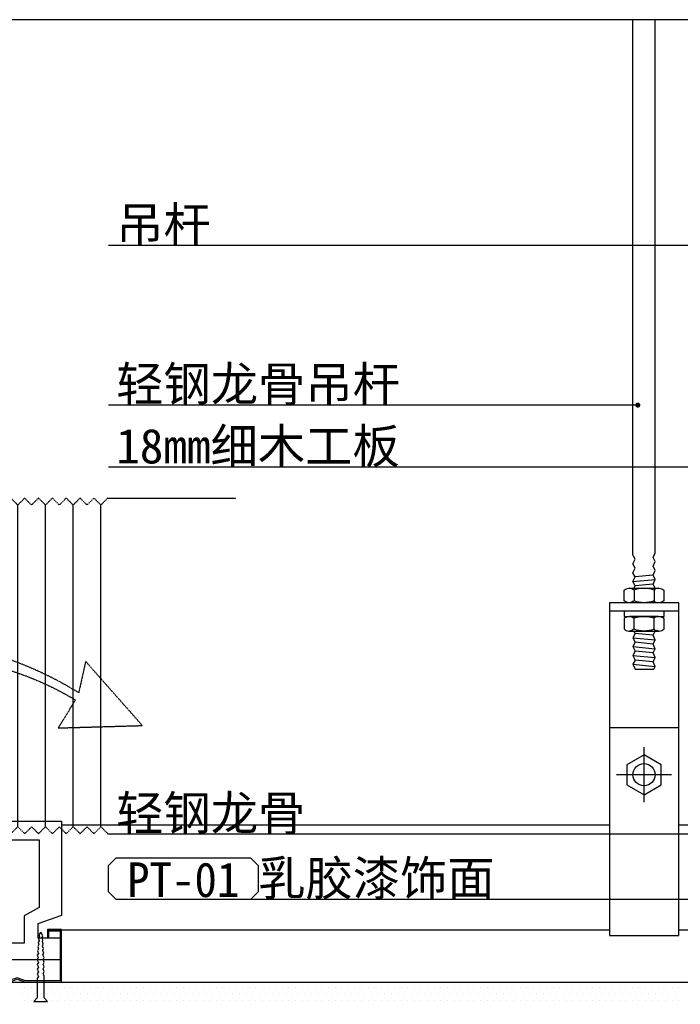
# Model space of a CAD drawing. Header units: millimetres. Extents: x -53 to 3023, y -53 to 2153.
# Tile 10 of 52: x 948 to 1186, y 247 to 602. Entities that reach past the tile are written whole.
import ezdxf

# ---------------------------------------------------------------- set-up
doc = ezdxf.new("R2010")
doc.units = ezdxf.units.MM
doc.header["$LTSCALE"] = 5
doc.linetypes.add('DASH', pattern=[0.35, 0.25, -0.1])
doc.layers.get('Defpoints').update_dxf_attribs({"color": 8})
for name, color, linetype in [('8', 8, 'Continuous'), ('A-建筑-拆墙', 251, 'Continuous'), ('E--图例', 3, 'Continuous'), ('E-文本', 7, 'Continuous'), ('F-文本', 61, 'Continuous'), ('Q-立面-次粗线', 31, 'Continuous'), ('Q-立面-粗线', 30, 'Continuous')]:
    doc.layers.add(name, color=color, linetype=linetype)
doc.styles.add('-宋体', font='SimSun.ttf', dxfattribs={"width": 0.8})
doc.styles.get("Standard").update_dxf_attribs({"font": 'SimSun.ttf'})
doc.styles.add('TXT', font='gbenor.shx', dxfattribs={"width": 0.7})
doc.dimstyles.new('1', dxfattribs={"dimscale": 0, "dimtxt": 2.5, "dimasz": 1.5, "dimexe": 1, "dimexo": 0, "dimgap": 0.3, "dimtad": 1, "dimdec": 0, "dimzin": 0, "dimdsep": 46, "dimtxsty": 'Standard', "dimblk": 'ARCHTICK', "dimcen": 0.09, "dimclrd": 8, "dimclre": 8, "dimclrt": 4, "dimadec": 0, "dimazin": 0, "dimtfac": 1, "dimtdec": 0, "dimtix": 1, "dimtofl": 0, "dimtmove": 2, "dimatfit": 3, "dimldrblk": 'DOTSMALL', "dimfxl": 5, "dimfxlon": 1, "dimtolj": 1, "dimtzin": 0, "dimarcsym": 0})

# ---------------------------------------------------------------- blocks, each defined once
blk = doc.blocks.new('A$C56AE0732')
at = {"layer": 'Q-立面-次粗线', "color": 251, "linetype": 'DASH', "ltscale": 0.1}
for p, q in [((-107.43, 118.5), (-153.63, 118.5)), ((-107.43, 118.5), (-104.93, 116)), ((-102.43, 118.5), (-104.93, 116)), ((-102.43, 118.5), (-99.94, 116)), ((-97.44, 118.5), (-99.94, 116)), ((-97.44, 118.5), (-94.94, 116)), ((-92.44, 118.5), (-94.94, 116)), ((-92.44, 118.5), (-89.94, 116)), ((-87.45, 118.5), (-89.94, 116)), ((-87.45, 118.5), (-84.95, 116)), ((-82.45, 118.5), (-84.95, 116)), ((-82.45, 118.5), (-79.95, 116)), ((-77.46, 118.5), (-79.95, 116)), ((-77.46, 118.5), (-74.96, 116)), ((-72.46, 118.5), (-74.96, 116)), ((-72.46, 118.5), (-69.96, 116)), ((-67.47, 118.5), (-69.96, 116)), ((-67.47, 118.5), (-64.97, 116)), ((-62.47, 118.5), (-64.97, 116)), ((-62.47, 118.5), (-59.97, 116)), ((-57.47, 118.5), (-59.97, 116)), ((-57.47, 118.5), (-54.98, 116)), ((-52.48, 118.5), (-54.98, 116)), ((-52.48, 118.5), (-49.98, 116)), ((-47.48, 118.5), (-49.98, 116)), ((-47.48, 118.5), (-44.99, 116)), ((-42.49, 118.5), (-44.99, 116)), ((-42.49, 118.5), (-39.99, 116)), ((-37.49, 118.5), (-39.99, 116)), ((-37.49, 118.5), (-35, 116)), ((-32.5, 118.5), (-35, 116)), ((-32.5, 118.5), (-30, 116)), ((-104.94, 0.01), (-104.92, 116.01)), ((-94.95, 0.01), (-94.93, 116.01)), ((-84.96, 0.01), (-84.94, 116.01)), ((-74.97, 0.01), (-74.95, 116.01)), ((-64.98, 0.01), (-64.96, 116.01)), ((-54.99, 0.01), (-54.97, 116.01)), ((-45, 0.01), (-44.98, 116.01)), ((-35.01, 0), (-34.98, 116.01)), ((-29.87, 3), (-29.87, 113)), ((3, 3), (3, 113)), ((-107.44, -2.49), (-104.94, 0.01)), ((-102.44, -2.49), (-104.94, 0.01)), ((-102.44, -2.49), (-99.95, 0.01)), ((-97.45, -2.49), (-99.95, 0.01)), ((-97.45, -2.49), (-94.95, 0.01)), ((-92.45, -2.49), (-94.95, 0.01)), ((-92.45, -2.49), (-89.96, 0.01)), ((-87.46, -2.49), (-89.96, 0.01)), ((-87.46, -2.49), (-84.96, 0.01)), ((-82.46, -2.49), (-84.96, 0.01)), ((-82.46, -2.49), (-79.97, 0.01)), ((-77.47, -2.49), (-79.97, 0.01)), ((-77.47, -2.49), (-74.97, 0.01)), ((-72.47, -2.49), (-74.97, 0.01)), ((-72.47, -2.49), (-69.97, 0.01)), ((-67.48, -2.49), (-69.97, 0.01)), ((-67.48, -2.49), (-64.98, 0.01)), ((-62.48, -2.49), (-64.98, 0.01)), ((-62.48, -2.49), (-59.98, 0.01)), ((-57.49, -2.49), (-59.98, 0.01)), ((-57.49, -2.49), (-54.99, 0.01)), ((-52.49, -2.49), (-54.99, 0.01)), ((-52.49, -2.49), (-49.99, 0.01)), ((-47.5, -2.49), (-49.99, 0.01)), ((-47.5, -2.49), (-45, 0.01)), ((-42.5, -2.49), (-45, 0.01)), ((-42.5, -2.49), (-40, 0.01)), ((-37.5, -2.49), (-40, 0.01)), ((-37.5, -2.49), (-35.01, 0.01)), ((-32.52, -2.5), (-35.02, 0)), ((-32.52, -2.5), (-30.02, 0)), ((-107.44, -2.49), (-153.63, -2.49))]:
    blk.add_line(p, q, dxfattribs=at)
at = {"layer": 'Q-立面-次粗线'}
for points in [[(-29.87, 113), (-29.87, 116), (0, 116), (0, 133), (3, 133), (3, 113), (-29.87, 113)], [(-29.87, 3), (-29.87, 0), (0, 0), (0, -17), (3, -17), (3, 3), (-29.87, 3)]]:
    blk.add_lwpolyline(points, dxfattribs=at)
at = {"layer": 'Q-立面-次粗线', "color": 251, "linetype": 'DASH', "ltscale": 0.1}
for points in [[(-18.73, 98.61), (-17.23, 96.01), (0.09, 106.01), (-1.41, 108.61)], [(-18.73, 80.45), (-17.23, 77.85), (0.09, 87.85), (-1.41, 90.45)], [(-18.73, 62.29), (-17.23, 59.69), (0.09, 69.69), (-1.41, 72.29)], [(-18.73, 44.13), (-17.23, 41.53), (0.09, 51.53), (-1.41, 54.13)], [(-18.73, 25.97), (-17.23, 23.38), (0.09, 33.38), (-1.41, 35.97)], [(-18.73, 7.82), (-17.23, 5.22), (0.09, 15.22), (-1.41, 17.82)]]:
    blk.add_lwpolyline(points, close=True, dxfattribs=at)
at = {"layer": 'Q-立面-次粗线', "color": 136, "linetype": 'DASH', "ltscale": 0.1}
blk.add_lwpolyline([(-89.52, 35.62), (-119.87, 36.49), (-99.45, 59.61), (-96.93, 48.34, -0.234902), (14.4, 59.22, 0.518211), (63.71, 69.78, 0.369833), (92.43, 50.87, -0.323496), (16.65, 47.38, 0.26887), (-95.75, 45.72)], format="xyb", close=True, dxfattribs=at)
blk = doc.blocks.new('A$C09D450D1')
at = {"layer": '8'}
for p, q in [((-50, 24), (-50, 58)), ((-50, 58), (0, 58)), ((0, 58), (0, 24)), ((-42, 26.86), (-42, 51.32)), ((-42, 51.32), (-8, 51.32)), ((-8, 51.32), (-8, 26.86)), ((-36.5, 23.86), (-42, 26.86)), ((-8, 26.86), (-13.5, 23.86)), ((-41.5, 21), (-50, 24)), ((-36.5, 14), (-36.5, 23.86)), ((-13.5, 23.86), (-13.5, 14)), ((0, 24), (-8.5, 21)), ((-45, 19), (-50, 19)), ((-50, 19), (-50, 0)), ((-49.5, 0.5), (-49.5, 18.5)), ((-49.5, 18.5), (-45.5, 18.5)), ((-45.5, 18.5), (-45.5, 16)), ((-45, 16), (-45, 19)), ((-43.25, 16.67), (-42.51, 18)), ((-42.51, 18), (-41.88, 17.18)), ((-41.5, 16), (-41.5, 21)), ((-8.5, 21), (-8.5, 16)), ((-7.49, 18), (-8.12, 17.18)), ((-6.75, 16.67), (-7.49, 18)), ((0, 19), (-5, 19)), ((-5, 19), (-5, 16)), ((-4.5, 16), (-4.5, 18.5)), ((-4.5, 18.5), (-0.5, 18.5)), ((-0.5, 18.5), (-0.5, 0.5)), ((0, 0), (0, 19)), ((-49.5, 8), (-49.5, 16)), ((-49.5, 16), (-41.5, 16)), ((-45.5, 16), (-45, 16)), ((-43.43, 13.65), (-43.11, 14.51)), ((-43.32, 15.17), (-43, 16.03)), ((-43.11, 14.51), (-43.32, 15.17)), ((-43, 16.03), (-43.25, 16.67)), ((-41.88, 17.18), (-42.04, 16.38)), ((-42.04, 16.38), (-41.77, 15.74)), ((-41.77, 15.74), (-41.96, 14.93)), ((-41.96, 14.93), (-41.64, 14.31)), ((-41.64, 14.31), (-41.81, 13.51)), ((-8.5, 16), (-0.5, 16)), ((-8.04, 14.93), (-8.36, 14.31)), ((-8.36, 14.31), (-8.19, 13.51)), ((-7.96, 16.38), (-8.23, 15.74)), ((-8.23, 15.74), (-8.04, 14.93)), ((-8.12, 17.18), (-7.96, 16.38)), ((-7, 16.03), (-6.75, 16.67)), ((-6.68, 15.17), (-7, 16.03)), ((-6.89, 14.51), (-6.68, 15.17)), ((-6.57, 13.65), (-6.89, 14.51)), ((-5, 16), (-4.5, 16)), ((-0.5, 16), (-0.5, 8)), ((-43.69, 10.46), (-43.23, 11.43)), ((-43.58, 12.07), (-43.17, 13.01)), ((-43.23, 11.43), (-43.58, 12.07)), ((-43.17, 13.01), (-43.43, 13.65)), ((-41.81, 13.51), (-41.48, 12.85)), ((-41.48, 12.85), (-41.77, 11.96)), ((-41.77, 11.96), (-41.35, 11.31)), ((-41.35, 11.31), (-41.75, 10.35)), ((-13.5, 14), (-36.5, 14)), ((-8.23, 11.96), (-8.65, 11.31)), ((-8.65, 11.31), (-8.25, 10.35)), ((-8.19, 13.51), (-8.52, 12.85)), ((-8.52, 12.85), (-8.23, 11.96)), ((-6.83, 13.01), (-6.57, 13.65)), ((-6.42, 12.07), (-6.83, 13.01)), ((-6.77, 11.43), (-6.42, 12.07)), ((-6.31, 10.46), (-6.77, 11.43)), ((-0.5, 8), (-49.5, 8)), ((-43.76, 8.82), (-43.25, 9.79)), ((-43.35, 8.13), (-43.76, 8.82)), ((-43.76, 7.14), (-43.35, 8.13)), ((-43.35, 6.44), (-43.76, 7.14)), ((-43.25, 9.79), (-43.69, 10.46)), ((-41.75, 10.35), (-41.26, 9.67)), ((-41.26, 8), (-41.68, 7.04)), ((-41.26, 9.67), (-41.66, 8.7)), ((-41.66, 8.7), (-41.26, 8)), ((-8.25, 10.35), (-8.74, 9.67)), ((-8.74, 9.67), (-8.34, 8.7)), ((-8.34, 8.7), (-8.74, 8)), ((-8.74, 8), (-8.32, 7.04)), ((-6.75, 9.79), (-6.31, 10.46)), ((-6.24, 8.82), (-6.75, 9.79)), ((-6.65, 8.13), (-6.24, 8.82)), ((-6.24, 7.14), (-6.65, 8.13)), ((-6.65, 6.44), (-6.24, 7.14)), ((-43.76, 5.47), (-43.35, 6.44)), ((-43.35, 4.77), (-43.76, 5.47)), ((-43.76, 3.8), (-43.35, 4.77)), ((-43.35, 3.1), (-43.76, 3.8)), ((-41.68, 7.04), (-41.26, 6.33)), ((-41.26, 6.33), (-41.68, 5.37)), ((-41.68, 5.37), (-41.26, 4.67)), ((-41.26, 4.67), (-41.68, 3.7)), ((-41.68, 3.7), (-41.26, 2.99)), ((-8.32, 7.04), (-8.74, 6.33)), ((-8.74, 6.33), (-8.32, 5.37)), ((-8.32, 5.37), (-8.74, 4.67)), ((-8.74, 4.67), (-8.32, 3.7)), ((-8.32, 3.7), (-8.74, 2.99)), ((-6.24, 5.47), (-6.65, 6.44)), ((-6.65, 4.77), (-6.24, 5.47)), ((-6.24, 3.8), (-6.65, 4.77)), ((-6.65, 3.1), (-6.24, 3.8)), ((-50, 0), (-37, 0)), ((-37.08, 0.5), (-49.5, 0.5)), ((-43.76, 2.14), (-43.35, 3.1)), ((-43.76, 2.14), (-43.76, 2.14)), ((-43.76, -5.63), (-43.76, 2.14)), ((-41.26, 2.99), (-41.68, 2.06)), ((-41.68, 2.06), (-41.26, 1.33)), ((-41.26, 1.33), (-41.26, -5.63)), ((-34, 1.53), (-37.08, 0.5)), ((-37, 0), (-34, 1)), ((-31, 0.53), (-34, 1.53)), ((-34, 1), (-31, 0)), ((-28, 1.53), (-31, 0.53)), ((-31, 0), (-28, 1)), ((-25, 0.53), (-28, 1.53)), ((-28, 1), (-25, 0)), ((-22, 1.53), (-25, 0.53)), ((-25, 0), (-22, 1)), ((-19, 0.53), (-22, 1.53)), ((-22, 1), (-19, 0)), ((-16, 1.53), (-19, 0.53)), ((-19, 0), (-16, 1)), ((-12.92, 0.5), (-16, 1.53)), ((-16, 1), (-13, 0)), ((-13, 0), (0, 0)), ((-0.5, 0.5), (-12.92, 0.5)), ((-8.74, 2.99), (-8.32, 2.06)), ((-8.32, 2.06), (-8.74, 1.33)), ((-8.74, 1.33), (-8.74, -5.63)), ((-6.24, 2.14), (-6.65, 3.1)), ((-6.24, 2.14), (-6.24, 2.14)), ((-6.24, -5.63), (-6.24, 2.14)), ((-45.01, -7), (-43.76, -5.63)), ((-40.01, -7), (-45.01, -7)), ((-41.26, -5.63), (-40.01, -7)), ((-8.74, -5.63), (-9.99, -7)), ((-9.99, -7), (-4.99, -7)), ((-4.99, -7), (-6.24, -5.63))]:
    blk.add_line(p, q, dxfattribs=at)
blk = doc.blocks.new('*E57')
at = {"layer": '8'}
for p, q in [((52.648, 30.734, 0), (51.352, 30.605, 0)), ((51.2, 30.27, 0), (52.8, 30.43, 0)), ((52.648, 30.094, 0), (51.352, 29.965, 0)), ((51.28, 29.665, 0), (51.28, 28.875, 0)), ((52.72, 29.665, 0), (52.72, 28.875, 0)), ((54.5, 28.15, 0), (49.5, 28.15, 0)), ((51.28, 26.835, 0), (51.28, 27.625, 0)), ((52.72, 26.835, 0), (52.72, 27.625, 0)), ((52.648, 26.406, 0), (51.353, 26.535, 0)), ((51.2, 26.23, 0), (52.8, 26.07, 0)), ((51.2, 25.59, 0), (52.8, 25.43, 0)), ((52.648, 25.766, 0), (51.353, 25.895, 0)), ((51.2, 24.95, 0), (52.8, 24.79, 0)), ((52.648, 25.126, 0), (51.353, 25.255, 0)), ((51.2, 24.31, 0), (52.8, 24.15, 0)), ((52.648, 24.486, 0), (51.353, 24.615, 0)), ((51.364, 23.95, 0), (52.7, 23.95, 0)), ((49.5, 19.75, 0), (54.5, 19.75, 0)), ((52, 14.364, 0), (52, 18.336, 0)), ((53.986, 16.35, 0), (50.014, 16.35, 0)), ((10, 12.743, 0), (49.5, 12.743, 0)), ((54.5, 12.743, 0), (94, 12.743, 0)), ((49.5, 5.15, 0), (9, 5.15, 0)), ((94, 5.15, 0), (54.5, 5.15, 0))]:
    blk.add_line(p, q, dxfattribs=at)
at = {"layer": '8', "elevation": 0}
for points in [[(51.273, 29.79), (51.352, 29.965), (51.2, 30.27), (51.352, 30.605), (51.2, 30.91), (51.352, 31.245), (51.2, 31.55), (51.352, 31.885), (51.2, 32.19), (51.2, 70.781)], [(52.8, 29.79), (52.648, 30.094), (52.8, 30.43), (52.648, 30.734), (52.8, 31.07), (52.648, 31.374), (52.8, 31.71), (52.648, 32.014), (52.8, 32.35), (52.8, 70.781)], [(50.56, 28.15), (50.56, 27.75), (53.441, 27.75), (53.441, 28.15)], [(51.273, 26.71), (51.353, 26.535), (51.2, 26.23), (51.353, 25.895), (51.2, 25.59), (51.353, 25.255), (51.2, 24.95), (51.353, 24.615), (51.2, 24.31), (51.364, 23.95)], [(52.7, 23.95), (52.8, 24.15), (52.648, 24.486), (52.8, 24.79), (52.648, 25.126), (52.8, 25.43), (52.648, 25.766), (52.8, 26.07), (52.648, 26.406), (52.8, 26.71)]]:
    blk.add_lwpolyline(points, dxfattribs=at)
for points in [[(51.273, 29.79), (52.8, 29.79), (53.084, 29.79, -0.22641), (53.44, 29.644), (53.44, 28.896, -0.193582), (53.053, 28.75), (52.68, 28.75), (51.32, 28.75), (50.947, 28.75, -0.201578), (50.56, 28.896), (50.56, 29.644, -0.203722), (50.916, 29.79)], [(51.273, 26.71), (52.8, 26.71), (53.084, 26.71, 0.22641), (53.441, 26.856), (53.441, 27.604, 0.193582), (53.053, 27.75), (52.68, 27.75), (51.32, 27.75), (50.947, 27.75, 0.201578), (50.56, 27.604), (50.56, 26.856, 0.203722), (50.916, 26.71)]]:
    blk.add_lwpolyline(points, format="xyb", close=True, dxfattribs=at)
for points in [[(53.053, 29.79, 0.219294), (52.72, 29.665, 0.173205), (51.28, 29.665, 0.102242), (50.947, 29.79)], [(53.053, 28.75, -0.219294), (52.72, 28.875, -0.173205), (51.28, 28.875, -0.102242), (50.947, 28.75)], [(53.053, 27.75, 0.219294), (52.72, 27.625, 0.173205), (51.28, 27.625, 0.102242), (50.947, 27.75)], [(53.053, 26.71, -0.219294), (52.72, 26.835, -0.173205), (51.28, 26.835, -0.102242), (50.947, 26.71)]]:
    blk.add_lwpolyline(points, format="xyb", dxfattribs=at)
for points in [[(54.5, 4.75), (54.5, 28.75), (49.5, 28.75), (49.5, 4.75)], [(52, 17.78), (50.752, 17.06), (50.752, 15.619), (52, 14.899), (53.248, 15.619), (53.248, 17.06)]]:
    blk.add_lwpolyline(points, close=True, dxfattribs=at)
at = {"layer": '8'}
blk.add_circle((52, 16.35, 0), 0.8, dxfattribs=at)
at = {"layer": '8', "xscale": 0.1999999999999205, "yscale": 0.1999999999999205, "zscale": 0.1999999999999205}
blk.add_blockref('A$C09D450D1', (10, 1.4, 0), dxfattribs=at)
blk = doc.blocks.new('_ArchTick')
at = {"color": 0, "linetype": 'ByBlock', "const_width": 0.15}
blk.add_lwpolyline([(-0.5, -0.5), (0.5, 0.5)], dxfattribs=at)
blk = doc.blocks.new('材料编号1')
at = {"layer": 'E--图例', "color": 3}
blk.add_lwpolyline([(8.715, -1.898), (8.715, -0.637), (8.346, -0.267), (1.889, -0.267), (1.52, -0.637), (1.52, -1.898), (1.889, -2.267), (8.346, -2.267)], close=True, dxfattribs=at)
at = {"layer": 'E-文本', "style": 'TXT', "width": 0.7}
blk.add_attdef('编号', (1.608, -2.296), '', height=2, dxfattribs=at)
blk = doc.blocks.new('0')
at = {"layer": 'Defpoints', "linetype": 'Continuous'}
blk.add_lwpolyline([(-535331.891, 505069.966), (-534912.834, 505069.966), (-534912.834, 505158.837), (-535331.891, 505158.837)], close=True, dxfattribs=at)
at = {"layer": 'Q-立面-次粗线', "ltscale": 0.2}
for p, q in [((-535256.874, 505089.453, 1.379), (-535057.674, 505089.453, 1.379)), ((-535201.784, 505089.082, 1.379), (-535201.784, 505089.082, 1.379)), ((-535201.308, 505089.082, 1.379), (-535201.308, 505089.082, 1.379)), ((-535200.832, 505089.082, 1.379), (-535200.832, 505089.082, 1.379)), ((-535200.355, 505089.082, 1.379), (-535200.355, 505089.082, 1.379)), ((-535199.879, 505089.082, 1.379), (-535199.879, 505089.082, 1.379)), ((-535199.403, 505089.082, 1.379), (-535199.403, 505089.082, 1.379)), ((-535198.927, 505089.082, 1.379), (-535198.927, 505089.082, 1.379)), ((-535198.45, 505089.082, 1.379), (-535198.45, 505089.082, 1.379)), ((-535197.974, 505089.082, 1.379), (-535197.974, 505089.082, 1.379)), ((-535197.498, 505089.082, 1.379), (-535197.498, 505089.082, 1.379)), ((-535197.022, 505089.082, 1.379), (-535197.022, 505089.082, 1.379)), ((-535196.545, 505089.082, 1.379), (-535196.545, 505089.082, 1.379)), ((-535196.069, 505089.082, 1.379), (-535196.069, 505089.082, 1.379)), ((-535195.593, 505089.082, 1.379), (-535195.593, 505089.082, 1.379)), ((-535195.117, 505089.082, 1.379), (-535195.117, 505089.082, 1.379)), ((-535194.64, 505089.082, 1.379), (-535194.64, 505089.082, 1.379)), ((-535194.164, 505089.082, 1.379), (-535194.164, 505089.082, 1.379)), ((-535193.688, 505089.082, 1.379), (-535193.688, 505089.082, 1.379)), ((-535193.212, 505089.082, 1.379), (-535193.212, 505089.082, 1.379)), ((-535192.735, 505089.082, 1.379), (-535192.735, 505089.082, 1.379)), ((-535192.259, 505089.082, 1.379), (-535192.259, 505089.082, 1.379)), ((-535191.783, 505089.082, 1.379), (-535191.783, 505089.082, 1.379)), ((-535191.307, 505089.082, 1.379), (-535191.307, 505089.082, 1.379)), ((-535190.83, 505089.082, 1.379), (-535190.83, 505089.082, 1.379)), ((-535190.354, 505089.082, 1.379), (-535190.354, 505089.082, 1.379)), ((-535189.878, 505089.082, 1.379), (-535189.878, 505089.082, 1.379)), ((-535189.402, 505089.082, 1.379), (-535189.402, 505089.082, 1.379)), ((-535188.925, 505089.082, 1.379), (-535188.925, 505089.082, 1.379)), ((-535188.449, 505089.082, 1.379), (-535188.449, 505089.082, 1.379)), ((-535187.973, 505089.082, 1.379), (-535187.973, 505089.082, 1.379)), ((-535187.497, 505089.082, 1.379), (-535187.497, 505089.082, 1.379)), ((-535187.02, 505089.082, 1.379), (-535187.02, 505089.082, 1.379)), ((-535186.544, 505089.082, 1.379), (-535186.544, 505089.082, 1.379)), ((-535186.068, 505089.082, 1.379), (-535186.068, 505089.082, 1.379)), ((-535185.592, 505089.082, 1.379), (-535185.592, 505089.082, 1.379)), ((-535185.115, 505089.082, 1.379), (-535185.115, 505089.082, 1.379)), ((-535184.639, 505089.082, 1.379), (-535184.639, 505089.082, 1.379)), ((-535184.163, 505089.082, 1.379), (-535184.163, 505089.082, 1.379)), ((-535183.687, 505089.082, 1.379), (-535183.687, 505089.082, 1.379)), ((-535183.21, 505089.082, 1.379), (-535183.21, 505089.082, 1.379)), ((-535182.734, 505089.082, 1.379), (-535182.734, 505089.082, 1.379)), ((-535182.258, 505089.082, 1.379), (-535182.258, 505089.082, 1.379)), ((-535181.782, 505089.082, 1.379), (-535181.782, 505089.082, 1.379)), ((-535181.305, 505089.082, 1.379), (-535181.305, 505089.082, 1.379)), ((-535180.829, 505089.082, 1.379), (-535180.829, 505089.082, 1.379)), ((-535180.353, 505089.082, 1.379), (-535180.353, 505089.082, 1.379)), ((-535179.877, 505089.082, 1.379), (-535179.877, 505089.082, 1.379)), ((-535179.4, 505089.082, 1.379), (-535179.4, 505089.082, 1.379)), ((-535178.924, 505089.082, 1.379), (-535178.924, 505089.082, 1.379)), ((-535178.448, 505089.082, 1.379), (-535178.448, 505089.082, 1.379)), ((-535177.972, 505089.082, 1.379), (-535177.972, 505089.082, 1.379)), ((-535177.495, 505089.082, 1.379), (-535177.495, 505089.082, 1.379)), ((-535177.019, 505089.082, 1.379), (-535177.019, 505089.082, 1.379)), ((-535176.543, 505089.082, 1.379), (-535176.543, 505089.082, 1.379)), ((-535176.067, 505089.082, 1.379), (-535176.067, 505089.082, 1.379)), ((-535175.59, 505089.082, 1.379), (-535175.59, 505089.082, 1.379)), ((-535175.114, 505089.082, 1.379), (-535175.114, 505089.082, 1.379)), ((-535174.638, 505089.082, 1.379), (-535174.638, 505089.082, 1.379)), ((-535174.162, 505089.082, 1.379), (-535174.162, 505089.082, 1.379)), ((-535173.685, 505089.082, 1.379), (-535173.685, 505089.082, 1.379)), ((-535173.209, 505089.082, 1.379), (-535173.209, 505089.082, 1.379)), ((-535172.733, 505089.082, 1.379), (-535172.733, 505089.082, 1.379)), ((-535172.257, 505089.082, 1.379), (-535172.257, 505089.082, 1.379)), ((-535171.78, 505089.082, 1.379), (-535171.78, 505089.082, 1.379)), ((-535171.304, 505089.082, 1.379), (-535171.304, 505089.082, 1.379)), ((-535170.828, 505089.082, 1.379), (-535170.828, 505089.082, 1.379)), ((-535170.352, 505089.082, 1.379), (-535170.352, 505089.082, 1.379)), ((-535169.875, 505089.082, 1.379), (-535169.875, 505089.082, 1.379)), ((-535169.399, 505089.082, 1.379), (-535169.399, 505089.082, 1.379)), ((-535168.923, 505089.082, 1.379), (-535168.923, 505089.082, 1.379)), ((-535168.447, 505089.082, 1.379), (-535168.447, 505089.082, 1.379)), ((-535167.97, 505089.082, 1.379), (-535167.97, 505089.082, 1.379)), ((-535167.494, 505089.082, 1.379), (-535167.494, 505089.082, 1.379)), ((-535167.018, 505089.082, 1.379), (-535167.018, 505089.082, 1.379)), ((-535166.542, 505089.082, 1.379), (-535166.542, 505089.082, 1.379)), ((-535166.065, 505089.082, 1.379), (-535166.065, 505089.082, 1.379)), ((-535165.589, 505089.082, 1.379), (-535165.589, 505089.082, 1.379)), ((-535165.113, 505089.082, 1.379), (-535165.113, 505089.082, 1.379)), ((-535164.637, 505089.082, 1.379), (-535164.637, 505089.082, 1.379)), ((-535164.16, 505089.082, 1.379), (-535164.16, 505089.082, 1.379)), ((-535163.684, 505089.082, 1.379), (-535163.684, 505089.082, 1.379)), ((-535163.208, 505089.082, 1.379), (-535163.208, 505089.082, 1.379)), ((-535162.732, 505089.082, 1.379), (-535162.732, 505089.082, 1.379)), ((-535162.255, 505089.082, 1.379), (-535162.255, 505089.082, 1.379)), ((-535161.779, 505089.082, 1.379), (-535161.779, 505089.082, 1.379)), ((-535161.303, 505089.082, 1.379), (-535161.303, 505089.082, 1.379)), ((-535160.827, 505089.082, 1.379), (-535160.827, 505089.082, 1.379)), ((-535160.35, 505089.082, 1.379), (-535160.35, 505089.082, 1.379)), ((-535159.874, 505089.082, 1.379), (-535159.874, 505089.082, 1.379)), ((-535159.398, 505089.082, 1.379), (-535159.398, 505089.082, 1.379)), ((-535158.922, 505089.082, 1.379), (-535158.922, 505089.082, 1.379)), ((-535158.445, 505089.082, 1.379), (-535158.445, 505089.082, 1.379)), ((-535157.969, 505089.082, 1.379), (-535157.969, 505089.082, 1.379)), ((-535157.493, 505089.082, 1.379), (-535157.493, 505089.082, 1.379)), ((-535157.017, 505089.082, 1.379), (-535157.017, 505089.082, 1.379)), ((-535156.54, 505089.082, 1.379), (-535156.54, 505089.082, 1.379)), ((-535156.064, 505089.082, 1.379), (-535156.064, 505089.082, 1.379)), ((-535155.588, 505089.082, 1.379), (-535155.588, 505089.082, 1.379)), ((-535155.112, 505089.082, 1.379), (-535155.112, 505089.082, 1.379)), ((-535154.635, 505089.082, 1.379), (-535154.635, 505089.082, 1.379)), ((-535202.022, 505088.605, 1.379), (-535202.022, 505088.605, 1.379)), ((-535201.546, 505088.605, 1.379), (-535201.546, 505088.605, 1.379)), ((-535201.07, 505088.605, 1.379), (-535201.07, 505088.605, 1.379)), ((-535200.594, 505088.605, 1.379), (-535200.594, 505088.605, 1.379)), ((-535200.117, 505088.605, 1.379), (-535200.117, 505088.605, 1.379)), ((-535199.641, 505088.605, 1.379), (-535199.641, 505088.605, 1.379)), ((-535199.165, 505088.605, 1.379), (-535199.165, 505088.605, 1.379)), ((-535198.689, 505088.605, 1.379), (-535198.689, 505088.605, 1.379)), ((-535198.212, 505088.605, 1.379), (-535198.212, 505088.605, 1.379)), ((-535197.736, 505088.605, 1.379), (-535197.736, 505088.605, 1.379)), ((-535197.26, 505088.605, 1.379), (-535197.26, 505088.605, 1.379)), ((-535196.784, 505088.605, 1.379), (-535196.784, 505088.605, 1.379)), ((-535196.307, 505088.605, 1.379), (-535196.307, 505088.605, 1.379)), ((-535195.831, 505088.605, 1.379), (-535195.831, 505088.605, 1.379)), ((-535195.355, 505088.605, 1.379), (-535195.355, 505088.605, 1.379)), ((-535194.879, 505088.605, 1.379), (-535194.879, 505088.605, 1.379)), ((-535194.402, 505088.605, 1.379), (-535194.402, 505088.605, 1.379)), ((-535193.926, 505088.605, 1.379), (-535193.926, 505088.605, 1.379)), ((-535193.45, 505088.605, 1.379), (-535193.45, 505088.605, 1.379)), ((-535192.974, 505088.605, 1.379), (-535192.974, 505088.605, 1.379)), ((-535192.497, 505088.605, 1.379), (-535192.497, 505088.605, 1.379)), ((-535192.021, 505088.605, 1.379), (-535192.021, 505088.605, 1.379)), ((-535191.545, 505088.605, 1.379), (-535191.545, 505088.605, 1.379)), ((-535191.069, 505088.605, 1.379), (-535191.069, 505088.605, 1.379)), ((-535190.592, 505088.605, 1.379), (-535190.592, 505088.605, 1.379)), ((-535190.116, 505088.605, 1.379), (-535190.116, 505088.605, 1.379)), ((-535189.64, 505088.605, 1.379), (-535189.64, 505088.605, 1.379)), ((-535189.164, 505088.605, 1.379), (-535189.164, 505088.605, 1.379)), ((-535188.687, 505088.605, 1.379), (-535188.687, 505088.605, 1.379)), ((-535188.211, 505088.605, 1.379), (-535188.211, 505088.605, 1.379)), ((-535187.735, 505088.605, 1.379), (-535187.735, 505088.605, 1.379)), ((-535187.259, 505088.605, 1.379), (-535187.259, 505088.605, 1.379)), ((-535186.782, 505088.605, 1.379), (-535186.782, 505088.605, 1.379)), ((-535186.306, 505088.605, 1.379), (-535186.306, 505088.605, 1.379)), ((-535185.83, 505088.605, 1.379), (-535185.83, 505088.605, 1.379)), ((-535185.354, 505088.605, 1.379), (-535185.354, 505088.605, 1.379)), ((-535184.877, 505088.605, 1.379), (-535184.877, 505088.605, 1.379)), ((-535184.401, 505088.605, 1.379), (-535184.401, 505088.605, 1.379)), ((-535183.925, 505088.605, 1.379), (-535183.925, 505088.605, 1.379)), ((-535183.449, 505088.605, 1.379), (-535183.449, 505088.605, 1.379)), ((-535182.972, 505088.605, 1.379), (-535182.972, 505088.605, 1.379)), ((-535182.496, 505088.605, 1.379), (-535182.496, 505088.605, 1.379)), ((-535182.02, 505088.605, 1.379), (-535182.02, 505088.605, 1.379)), ((-535181.544, 505088.605, 1.379), (-535181.544, 505088.605, 1.379)), ((-535181.067, 505088.605, 1.379), (-535181.067, 505088.605, 1.379)), ((-535180.591, 505088.605, 1.379), (-535180.591, 505088.605, 1.379)), ((-535180.115, 505088.605, 1.379), (-535180.115, 505088.605, 1.379)), ((-535179.639, 505088.605, 1.379), (-535179.639, 505088.605, 1.379)), ((-535179.162, 505088.605, 1.379), (-535179.162, 505088.605, 1.379)), ((-535178.686, 505088.605, 1.379), (-535178.686, 505088.605, 1.379)), ((-535178.21, 505088.605, 1.379), (-535178.21, 505088.605, 1.379)), ((-535177.734, 505088.605, 1.379), (-535177.734, 505088.605, 1.379)), ((-535177.257, 505088.605, 1.379), (-535177.257, 505088.605, 1.379)), ((-535176.781, 505088.605, 1.379), (-535176.781, 505088.605, 1.379)), ((-535176.305, 505088.605, 1.379), (-535176.305, 505088.605, 1.379)), ((-535175.829, 505088.605, 1.379), (-535175.829, 505088.605, 1.379)), ((-535175.352, 505088.605, 1.379), (-535175.352, 505088.605, 1.379)), ((-535174.876, 505088.605, 1.379), (-535174.876, 505088.605, 1.379)), ((-535174.4, 505088.605, 1.379), (-535174.4, 505088.605, 1.379)), ((-535173.924, 505088.605, 1.379), (-535173.924, 505088.605, 1.379)), ((-535173.447, 505088.605, 1.379), (-535173.447, 505088.605, 1.379)), ((-535172.971, 505088.605, 1.379), (-535172.971, 505088.605, 1.379)), ((-535172.495, 505088.605, 1.379), (-535172.495, 505088.605, 1.379)), ((-535172.019, 505088.605, 1.379), (-535172.019, 505088.605, 1.379)), ((-535171.542, 505088.605, 1.379), (-535171.542, 505088.605, 1.379)), ((-535171.066, 505088.605, 1.379), (-535171.066, 505088.605, 1.379)), ((-535170.59, 505088.605, 1.379), (-535170.59, 505088.605, 1.379)), ((-535170.114, 505088.605, 1.379), (-535170.114, 505088.605, 1.379)), ((-535169.637, 505088.605, 1.379), (-535169.637, 505088.605, 1.379)), ((-535169.161, 505088.605, 1.379), (-535169.161, 505088.605, 1.379)), ((-535168.685, 505088.605, 1.379), (-535168.685, 505088.605, 1.379)), ((-535168.209, 505088.605, 1.379), (-535168.209, 505088.605, 1.379)), ((-535167.732, 505088.605, 1.379), (-535167.732, 505088.605, 1.379)), ((-535167.256, 505088.605, 1.379), (-535167.256, 505088.605, 1.379)), ((-535166.78, 505088.605, 1.379), (-535166.78, 505088.605, 1.379)), ((-535166.304, 505088.605, 1.379), (-535166.304, 505088.605, 1.379)), ((-535165.827, 505088.605, 1.379), (-535165.827, 505088.605, 1.379)), ((-535165.351, 505088.605, 1.379), (-535165.351, 505088.605, 1.379)), ((-535164.875, 505088.605, 1.379), (-535164.875, 505088.605, 1.379)), ((-535164.399, 505088.605, 1.379), (-535164.399, 505088.605, 1.379)), ((-535163.922, 505088.605, 1.379), (-535163.922, 505088.605, 1.379)), ((-535163.446, 505088.605, 1.379), (-535163.446, 505088.605, 1.379)), ((-535162.97, 505088.605, 1.379), (-535162.97, 505088.605, 1.379)), ((-535162.494, 505088.605, 1.379), (-535162.494, 505088.605, 1.379)), ((-535162.017, 505088.605, 1.379), (-535162.017, 505088.605, 1.379)), ((-535161.541, 505088.605, 1.379), (-535161.541, 505088.605, 1.379)), ((-535161.065, 505088.605, 1.379), (-535161.065, 505088.605, 1.379)), ((-535160.589, 505088.605, 1.379), (-535160.589, 505088.605, 1.379)), ((-535160.112, 505088.605, 1.379), (-535160.112, 505088.605, 1.379)), ((-535159.636, 505088.605, 1.379), (-535159.636, 505088.605, 1.379)), ((-535159.16, 505088.605, 1.379), (-535159.16, 505088.605, 1.379)), ((-535158.684, 505088.605, 1.379), (-535158.684, 505088.605, 1.379)), ((-535158.207, 505088.605, 1.379), (-535158.207, 505088.605, 1.379)), ((-535157.731, 505088.605, 1.379), (-535157.731, 505088.605, 1.379)), ((-535157.255, 505088.605, 1.379), (-535157.255, 505088.605, 1.379)), ((-535156.779, 505088.605, 1.379), (-535156.779, 505088.605, 1.379)), ((-535156.302, 505088.605, 1.379), (-535156.302, 505088.605, 1.379)), ((-535155.826, 505088.605, 1.379), (-535155.826, 505088.605, 1.379)), ((-535155.35, 505088.605, 1.379), (-535155.35, 505088.605, 1.379)), ((-535154.874, 505088.605, 1.379), (-535154.874, 505088.605, 1.379)), ((-535201.784, 505088.129, 1.379), (-535201.784, 505088.129, 1.379)), ((-535201.308, 505088.129, 1.379), (-535201.308, 505088.129, 1.379)), ((-535200.832, 505088.129, 1.379), (-535200.832, 505088.129, 1.379)), ((-535200.355, 505088.129, 1.379), (-535200.355, 505088.129, 1.379)), ((-535199.879, 505088.129, 1.379), (-535199.879, 505088.129, 1.379)), ((-535199.403, 505088.129, 1.379), (-535199.403, 505088.129, 1.379)), ((-535198.927, 505088.129, 1.379), (-535198.927, 505088.129, 1.379)), ((-535198.45, 505088.129, 1.379), (-535198.45, 505088.129, 1.379)), ((-535197.974, 505088.129, 1.379), (-535197.974, 505088.129, 1.379)), ((-535197.498, 505088.129, 1.379), (-535197.498, 505088.129, 1.379)), ((-535197.022, 505088.129, 1.379), (-535197.022, 505088.129, 1.379)), ((-535196.545, 505088.129, 1.379), (-535196.545, 505088.129, 1.379)), ((-535196.069, 505088.129, 1.379), (-535196.069, 505088.129, 1.379)), ((-535195.593, 505088.129, 1.379), (-535195.593, 505088.129, 1.379)), ((-535195.117, 505088.129, 1.379), (-535195.117, 505088.129, 1.379)), ((-535194.64, 505088.129, 1.379), (-535194.64, 505088.129, 1.379)), ((-535194.164, 505088.129, 1.379), (-535194.164, 505088.129, 1.379)), ((-535193.688, 505088.129, 1.379), (-535193.688, 505088.129, 1.379)), ((-535193.212, 505088.129, 1.379), (-535193.212, 505088.129, 1.379)), ((-535192.735, 505088.129, 1.379), (-535192.735, 505088.129, 1.379)), ((-535192.259, 505088.129, 1.379), (-535192.259, 505088.129, 1.379)), ((-535191.783, 505088.129, 1.379), (-535191.783, 505088.129, 1.379)), ((-535191.307, 505088.129, 1.379), (-535191.307, 505088.129, 1.379)), ((-535190.83, 505088.129, 1.379), (-535190.83, 505088.129, 1.379)), ((-535190.354, 505088.129, 1.379), (-535190.354, 505088.129, 1.379)), ((-535189.878, 505088.129, 1.379), (-535189.878, 505088.129, 1.379)), ((-535189.402, 505088.129, 1.379), (-535189.402, 505088.129, 1.379)), ((-535188.925, 505088.129, 1.379), (-535188.925, 505088.129, 1.379)), ((-535188.449, 505088.129, 1.379), (-535188.449, 505088.129, 1.379)), ((-535187.973, 505088.129, 1.379), (-535187.973, 505088.129, 1.379)), ((-535187.497, 505088.129, 1.379), (-535187.497, 505088.129, 1.379)), ((-535187.02, 505088.129, 1.379), (-535187.02, 505088.129, 1.379)), ((-535186.544, 505088.129, 1.379), (-535186.544, 505088.129, 1.379)), ((-535186.068, 505088.129, 1.379), (-535186.068, 505088.129, 1.379)), ((-535185.592, 505088.129, 1.379), (-535185.592, 505088.129, 1.379)), ((-535185.115, 505088.129, 1.379), (-535185.115, 505088.129, 1.379)), ((-535184.639, 505088.129, 1.379), (-535184.639, 505088.129, 1.379)), ((-535184.163, 505088.129, 1.379), (-535184.163, 505088.129, 1.379)), ((-535183.687, 505088.129, 1.379), (-535183.687, 505088.129, 1.379)), ((-535183.21, 505088.129, 1.379), (-535183.21, 505088.129, 1.379)), ((-535182.734, 505088.129, 1.379), (-535182.734, 505088.129, 1.379)), ((-535182.258, 505088.129, 1.379), (-535182.258, 505088.129, 1.379)), ((-535181.782, 505088.129, 1.379), (-535181.782, 505088.129, 1.379)), ((-535181.305, 505088.129, 1.379), (-535181.305, 505088.129, 1.379)), ((-535180.829, 505088.129, 1.379), (-535180.829, 505088.129, 1.379)), ((-535180.353, 505088.129, 1.379), (-535180.353, 505088.129, 1.379)), ((-535179.877, 505088.129, 1.379), (-535179.877, 505088.129, 1.379)), ((-535179.4, 505088.129, 1.379), (-535179.4, 505088.129, 1.379)), ((-535178.924, 505088.129, 1.379), (-535178.924, 505088.129, 1.379)), ((-535178.448, 505088.129, 1.379), (-535178.448, 505088.129, 1.379)), ((-535177.972, 505088.129, 1.379), (-535177.972, 505088.129, 1.379)), ((-535177.495, 505088.129, 1.379), (-535177.495, 505088.129, 1.379)), ((-535177.019, 505088.129, 1.379), (-535177.019, 505088.129, 1.379)), ((-535176.543, 505088.129, 1.379), (-535176.543, 505088.129, 1.379)), ((-535176.067, 505088.129, 1.379), (-535176.067, 505088.129, 1.379)), ((-535175.59, 505088.129, 1.379), (-535175.59, 505088.129, 1.379)), ((-535175.114, 505088.129, 1.379), (-535175.114, 505088.129, 1.379)), ((-535174.638, 505088.129, 1.379), (-535174.638, 505088.129, 1.379)), ((-535174.162, 505088.129, 1.379), (-535174.162, 505088.129, 1.379)), ((-535173.685, 505088.129, 1.379), (-535173.685, 505088.129, 1.379)), ((-535173.209, 505088.129, 1.379), (-535173.209, 505088.129, 1.379)), ((-535172.733, 505088.129, 1.379), (-535172.733, 505088.129, 1.379)), ((-535172.257, 505088.129, 1.379), (-535172.257, 505088.129, 1.379)), ((-535171.78, 505088.129, 1.379), (-535171.78, 505088.129, 1.379)), ((-535171.304, 505088.129, 1.379), (-535171.304, 505088.129, 1.379)), ((-535170.828, 505088.129, 1.379), (-535170.828, 505088.129, 1.379)), ((-535170.352, 505088.129, 1.379), (-535170.352, 505088.129, 1.379)), ((-535169.875, 505088.129, 1.379), (-535169.875, 505088.129, 1.379)), ((-535169.399, 505088.129, 1.379), (-535169.399, 505088.129, 1.379)), ((-535168.923, 505088.129, 1.379), (-535168.923, 505088.129, 1.379)), ((-535168.447, 505088.129, 1.379), (-535168.447, 505088.129, 1.379)), ((-535167.97, 505088.129, 1.379), (-535167.97, 505088.129, 1.379)), ((-535167.494, 505088.129, 1.379), (-535167.494, 505088.129, 1.379)), ((-535167.018, 505088.129, 1.379), (-535167.018, 505088.129, 1.379)), ((-535166.542, 505088.129, 1.379), (-535166.542, 505088.129, 1.379)), ((-535166.065, 505088.129, 1.379), (-535166.065, 505088.129, 1.379)), ((-535165.589, 505088.129, 1.379), (-535165.589, 505088.129, 1.379)), ((-535165.113, 505088.129, 1.379), (-535165.113, 505088.129, 1.379)), ((-535164.637, 505088.129, 1.379), (-535164.637, 505088.129, 1.379)), ((-535164.16, 505088.129, 1.379), (-535164.16, 505088.129, 1.379)), ((-535163.684, 505088.129, 1.379), (-535163.684, 505088.129, 1.379)), ((-535163.208, 505088.129, 1.379), (-535163.208, 505088.129, 1.379)), ((-535162.732, 505088.129, 1.379), (-535162.732, 505088.129, 1.379)), ((-535162.255, 505088.129, 1.379), (-535162.255, 505088.129, 1.379)), ((-535161.779, 505088.129, 1.379), (-535161.779, 505088.129, 1.379)), ((-535161.303, 505088.129, 1.379), (-535161.303, 505088.129, 1.379)), ((-535160.827, 505088.129, 1.379), (-535160.827, 505088.129, 1.379)), ((-535160.35, 505088.129, 1.379), (-535160.35, 505088.129, 1.379)), ((-535159.874, 505088.129, 1.379), (-535159.874, 505088.129, 1.379)), ((-535159.398, 505088.129, 1.379), (-535159.398, 505088.129, 1.379)), ((-535158.922, 505088.129, 1.379), (-535158.922, 505088.129, 1.379)), ((-535158.445, 505088.129, 1.379), (-535158.445, 505088.129, 1.379)), ((-535157.969, 505088.129, 1.379), (-535157.969, 505088.129, 1.379)), ((-535157.493, 505088.129, 1.379), (-535157.493, 505088.129, 1.379)), ((-535157.017, 505088.129, 1.379), (-535157.017, 505088.129, 1.379)), ((-535156.54, 505088.129, 1.379), (-535156.54, 505088.129, 1.379)), ((-535156.064, 505088.129, 1.379), (-535156.064, 505088.129, 1.379)), ((-535155.588, 505088.129, 1.379), (-535155.588, 505088.129, 1.379)), ((-535155.112, 505088.129, 1.379), (-535155.112, 505088.129, 1.379)), ((-535154.635, 505088.129, 1.379), (-535154.635, 505088.129, 1.379))]:
    blk.add_line(p, q, dxfattribs=at)
at = {"layer": 'Q-立面-粗线', "linetype": 'DASH', "ltscale": 5}
blk.add_lwpolyline([(-535331.891, 505069.966), (-534912.834, 505069.966), (-534912.834, 505158.837), (-535331.891, 505158.837)], close=True, dxfattribs=at)
at = {"layer": '8', "ltscale": 0.2}
blk.add_blockref('*E57', (-535209.13, 505088.056, 1.379), dxfattribs=at)
at = {"layer": 'F-文本', "color": 43}
ref = blk.add_blockref('材料编号1', (-535198.018, 505095.01), dxfattribs=dict(at, xscale=-1.5, yscale=1.5, zscale=1.5, rotation=180))
ref.add_attrib('编号', 'PT-01', (-535194.396, 505095.588), dxfattribs={"color": 7, "height": 2.5, "style": '-宋体', "width": 0.951562})
at = {"layer": 'Q-立面-次粗线', "ltscale": 0.2, "xscale": -0.1999999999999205, "yscale": 0.1999999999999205, "zscale": 0.1999999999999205}
blk.add_blockref('A$C56AE0732', (-535217.274, 505100.653, 1.379), dxfattribs=at)
at = {"layer": 'E-文本', "char_height": 2.5, "width": 67.27354, "attachment_point": 7, "style": '-宋体'}
for s, insert in [('{\\W1;吊杆}', (-535195.184, 505142.556)), ('{\\W1;轻钢龙骨吊杆}', (-535195.184, 505131.052)), ('{\\W1;18mm细木工板}', (-535195.184, 505126.568)), ('{\\W1;轻钢龙骨}', (-535195.184, 505100.114)), ('{\\W1;乳胶漆饰面}', (-535184.946, 505095.411))]:
    blk.add_mtext(s, dxfattribs=dict(at, insert=insert))
at = {"layer": 'A-建筑-拆墙'}
for points in [[(-535107.158, 505142.556), (-535195.738, 505142.556)], [(-535157.579, 505131.052), (-535195.738, 505131.052)], [(-535101.382, 505126.568), (-535195.738, 505126.568)], [(-535113.984, 505100.114), (-535195.738, 505100.114)], [(-535097.572, 505095.411), (-535185.499, 505095.411)]]:
    blk.add_leader(points, dimstyle='1', override={"dimscale": 0.487633, "dimasz": 0.75, "dimtad": 0, "dimldrblk": 'Dot'}, dxfattribs=at)

msp = doc.modelspace()

# ---------------------------------------------------------------- block references
at = {"xscale": 5, "yscale": 5, "zscale": 5}
msp.add_blockref('0', (2676958.21, -2525192.55), dxfattribs=at)

doc.saveas('drawing.dxf')
